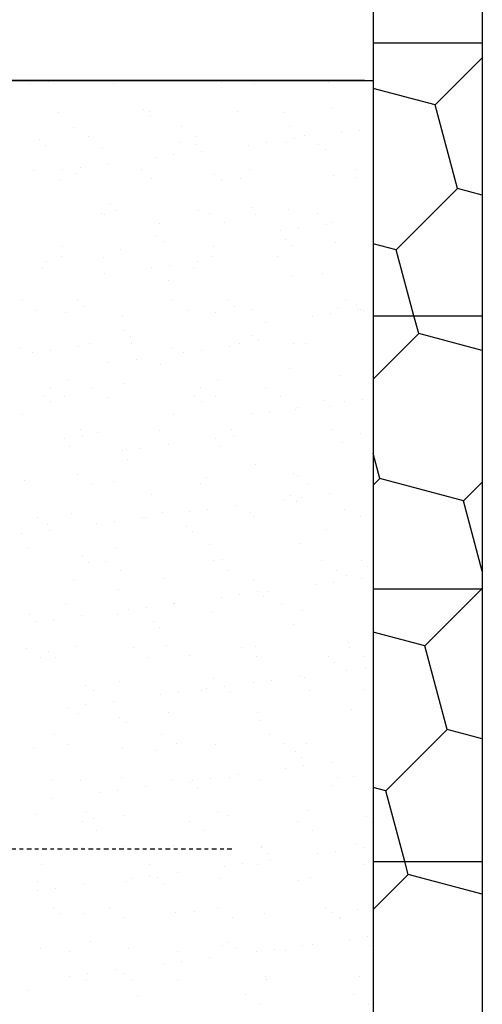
# Model space of a CAD drawing. Extents: x 10053 to 10263, y 5337 to 5664.
# Tile 12 of 14: x 10204 to 10217, y 5501 to 5529. Entities that reach past the tile are written whole.
import ezdxf

# ---------------------------------------------------------------- set-up
doc = ezdxf.new("R2010")
doc.units = 0
doc.header["$LTSCALE"] = 0.01
doc.linetypes.add('DASHDOT', pattern=[25.4, 12.7, -6.35, 0, -6.35])
for name, color, linetype in [('kreskowania', 254, 'CONTINUOUS'), ('NAPISY', 7, 'CONTINUOUS'), ('osie', 7, 'DASHDOT')]:
    doc.layers.add(name, color=color, linetype=linetype)
doc.layers.add('ŚCIANY', color=2, linetype='CONTINUOUS', lineweight=25)

msp = doc.modelspace()

# ---------------------------------------------------------------- linework, layer by layer
at = {"layer": 'kreskowania', "color": 7}
for p, q in [((10215.428, 5526.243), (10216.734, 5527.549)), ((10204.219, 5526.82), (10204.219, 5526.82)), ((10204.718, 5526.886), (10204.718, 5526.886)), ((10206.162, 5526.916), (10206.162, 5526.916)), ((10206.517, 5526.848), (10206.517, 5526.848)), ((10209.503, 5526.854), (10209.503, 5526.854)), ((10210.42, 5526.799), (10210.42, 5526.799)), ((10212.489, 5526.859), (10212.489, 5526.859)), ((10215.428, 5526.242), (10213.714, 5526.702)), ((10216.048, 5523.927), (10215.428, 5526.242)), ((10205.005, 5526.029), (10205.005, 5526.029)), ((10207.36, 5526.119), (10207.36, 5526.119)), ((10207.515, 5526.061), (10207.515, 5526.061)), ((10207.537, 5525.957), (10207.537, 5525.957)), ((10209.968, 5526.049), (10209.968, 5526.049)), ((10211.254, 5526.034), (10211.254, 5526.034)), ((10212.558, 5526.142), (10212.558, 5526.142)), ((10205.431, 5525.632), (10205.431, 5525.632)), ((10208.418, 5525.637), (10208.418, 5525.637)), ((10211.404, 5525.643), (10211.404, 5525.643)), ((10212.846, 5525.473), (10212.846, 5525.473)), ((10213.346, 5525.539), (10213.346, 5525.539)), ((10204.478, 5525.278), (10204.478, 5525.278)), ((10205.836, 5525.374), (10205.836, 5525.374)), ((10208.371, 5525.193), (10208.371, 5525.193)), ((10208.812, 5525.162), (10208.812, 5525.162)), ((10208.822, 5525.38), (10208.822, 5525.38)), ((10210.265, 5525.133), (10210.265, 5525.133)), ((10210.764, 5525.199), (10210.764, 5525.199)), ((10211.322, 5525.194), (10211.322, 5525.194)), ((10211.544, 5525.302), (10211.544, 5525.302)), ((10211.808, 5525.385), (10211.808, 5525.385)), ((10212.208, 5525.16), (10212.208, 5525.16)), ((10204.654, 5525.116), (10204.654, 5525.116)), ((10206.222, 5525.069), (10206.222, 5525.069)), ((10208.183, 5524.859), (10208.183, 5524.859)), ((10208.963, 5524.962), (10208.963, 5524.962)), ((10212.385, 5524.998), (10212.385, 5524.998)), ((10206.382, 5524.622), (10206.382, 5524.622)), ((10207.684, 5524.794), (10207.684, 5524.794)), ((10204.305, 5524.442), (10204.305, 5524.442)), ((10205.103, 5524.454), (10205.103, 5524.454)), ((10205.489, 5524.351), (10205.489, 5524.351)), ((10205.602, 5524.52), (10205.602, 5524.52)), ((10207.292, 5524.447), (10207.292, 5524.447)), ((10209.326, 5524.318), (10209.326, 5524.318)), ((10210.278, 5524.452), (10210.278, 5524.452)), ((10213.264, 5524.458), (10213.264, 5524.458)), ((10205.066, 5524.181), (10205.066, 5524.181)), ((10207.576, 5524.213), (10207.576, 5524.213)), ((10209.502, 5524.156), (10209.502, 5524.156)), ((10210.029, 5524.201), (10210.029, 5524.201)), ((10212.619, 5524.295), (10212.619, 5524.295)), ((10213.219, 5524.233), (10213.219, 5524.233)), ((10214.353, 5522.232), (10216.048, 5523.927)), ((10216.734, 5523.743), (10216.048, 5523.927)), ((10206.206, 5523.231), (10206.206, 5523.231)), ((10206.282, 5523.221), (10206.282, 5523.221)), ((10206.443, 5523.477), (10206.443, 5523.477)), ((10206.62, 5523.315), (10206.62, 5523.315)), ((10208.872, 5523.314), (10208.872, 5523.314)), ((10209.192, 5523.236), (10209.192, 5523.236)), ((10210.337, 5523.392), (10210.337, 5523.392)), ((10210.452, 5523.221), (10210.452, 5523.221)), ((10211.382, 5523.346), (10211.382, 5523.346)), ((10212.178, 5523.242), (10212.178, 5523.242)), ((10207.794, 5522.968), (10207.794, 5522.968)), ((10209.596, 5522.979), (10209.596, 5522.979)), ((10212.583, 5522.984), (10212.583, 5522.984)), ((10211.149, 5522.767), (10211.149, 5522.767)), ((10211.648, 5522.833), (10211.648, 5522.833)), ((10212.428, 5522.935), (10212.428, 5522.935)), ((10207.73, 5522.635), (10207.73, 5522.635)), ((10207.907, 5522.473), (10207.907, 5522.473)), ((10211.291, 5522.517), (10211.291, 5522.517)), ((10212.679, 5522.447), (10212.679, 5522.447)), ((10214.353, 5522.232), (10213.714, 5522.403)), ((10205.126, 5522.334), (10205.126, 5522.334)), ((10206.706, 5522.24), (10206.706, 5522.24)), ((10209.296, 5522.334), (10209.296, 5522.334)), ((10211.468, 5522.355), (10211.468, 5522.355)), ((10214.842, 5520.408), (10214.353, 5522.232)), ((10204.685, 5521.916), (10204.685, 5521.916)), ((10205.08, 5522.04), (10205.08, 5522.04)), ((10206.263, 5522.035), (10206.263, 5522.035)), ((10208.854, 5521.916), (10208.854, 5521.916)), ((10209.249, 5522.04), (10209.249, 5522.04)), ((10211.052, 5522.051), (10211.052, 5522.051)), ((10204.571, 5521.709), (10204.571, 5521.709)), ((10207.575, 5521.748), (10207.575, 5521.748)), ((10208.075, 5521.813), (10208.075, 5521.813)), ((10208.741, 5521.709), (10208.741, 5521.709)), ((10212.302, 5521.591), (10212.302, 5521.591)), ((10206.273, 5521.576), (10206.273, 5521.576)), ((10208.059, 5521.385), (10208.059, 5521.385)), ((10211.443, 5521.499), (10211.443, 5521.499)), ((10203.994, 5520.824), (10203.994, 5520.824)), ((10205.526, 5520.834), (10205.526, 5520.834)), ((10208.164, 5520.824), (10208.164, 5520.824)), ((10209.695, 5520.834), (10209.695, 5520.834)), ((10212.953, 5520.841), (10212.953, 5520.841)), ((10204.399, 5520.567), (10204.399, 5520.567)), ((10205.703, 5520.672), (10205.703, 5520.672)), ((10208.568, 5520.567), (10208.568, 5520.567)), ((10209.872, 5520.672), (10209.872, 5520.672)), ((10210.371, 5520.577), (10210.371, 5520.577)), ((10212.739, 5520.6), (10212.739, 5520.6)), ((10213.256, 5520.716), (10213.256, 5520.716)), ((10213.312, 5520.569), (10213.312, 5520.569)), ((10213.357, 5520.583), (10213.357, 5520.583)), ((10213.433, 5520.554), (10213.433, 5520.554)), ((10205.187, 5520.486), (10205.187, 5520.486)), ((10206.766, 5520.393), (10206.766, 5520.393)), ((10209.356, 5520.486), (10209.356, 5520.486)), ((10210.731, 5520.229), (10210.731, 5520.229)), ((10212.033, 5520.401), (10212.033, 5520.401)), ((10212.533, 5520.466), (10212.533, 5520.466)), ((10214.973, 5519.916), (10214.842, 5520.408)), ((10206.813, 5519.992), (10206.813, 5519.992)), ((10206.99, 5519.831), (10206.99, 5519.831)), ((10210.374, 5519.875), (10210.374, 5519.875)), ((10210.551, 5519.713), (10210.551, 5519.713)), ((10213.714, 5518.657), (10214.974, 5519.916)), ((10216.734, 5519.444), (10214.974, 5519.916)), ((10203.95, 5519.537), (10203.95, 5519.537)), ((10204.789, 5519.447), (10204.789, 5519.447)), ((10205.569, 5519.55), (10205.569, 5519.55)), ((10205.854, 5519.639), (10205.854, 5519.639)), ((10207.038, 5519.634), (10207.038, 5519.634)), ((10208.12, 5519.537), (10208.12, 5519.537)), ((10208.959, 5519.447), (10208.959, 5519.447)), ((10209.738, 5519.55), (10209.738, 5519.55)), ((10210.024, 5519.639), (10210.024, 5519.639)), ((10211.503, 5519.651), (10211.503, 5519.651)), ((10211.827, 5519.65), (10211.827, 5519.65)), ((10204.29, 5519.381), (10204.29, 5519.381)), ((10207.157, 5519.21), (10207.157, 5519.21)), ((10208.46, 5519.381), (10208.46, 5519.381)), ((10206.378, 5519.107), (10206.378, 5519.107)), ((10207.824, 5519.066), (10207.824, 5519.066)), ((10211.385, 5518.948), (10211.385, 5518.948)), ((10205.247, 5518.638), (10205.247, 5518.638)), ((10209.416, 5518.638), (10209.416, 5518.638)), ((10212.8, 5518.752), (10212.8, 5518.752)), ((10204.769, 5518.423), (10204.769, 5518.423)), ((10205.952, 5518.418), (10205.952, 5518.418)), ((10206.827, 5518.545), (10206.827, 5518.545)), ((10208.938, 5518.423), (10208.938, 5518.423)), ((10210.741, 5518.434), (10210.741, 5518.434)), ((10204.609, 5518.192), (10204.609, 5518.192)), ((10205.173, 5518.165), (10205.173, 5518.165)), ((10206.356, 5518.16), (10206.356, 5518.16)), ((10208.778, 5518.192), (10208.778, 5518.192)), ((10209.342, 5518.165), (10209.342, 5518.165)), ((10211.145, 5518.176), (10211.145, 5518.176)), ((10212.339, 5518.074), (10212.339, 5518.074)), ((10213.417, 5518.1), (10213.417, 5518.1)), ((10204.785, 5518.03), (10204.785, 5518.03)), ((10208.955, 5518.03), (10208.955, 5518.03)), ((10211.564, 5517.803), (10211.564, 5517.803)), ((10211.615, 5517.863), (10211.615, 5517.863)), ((10212.516, 5517.912), (10212.516, 5517.912)), ((10212.918, 5518.034), (10212.918, 5518.034)), ((10204.011, 5517.69), (10204.011, 5517.69)), ((10208.18, 5517.69), (10208.18, 5517.69)), ((10210.336, 5517.695), (10210.336, 5517.695)), ((10210.836, 5517.76), (10210.836, 5517.76)), ((10205.62, 5517.265), (10205.62, 5517.265)), ((10207.812, 5517.233), (10207.812, 5517.233)), ((10209.789, 5517.265), (10209.789, 5517.265)), ((10212.601, 5517.249), (10212.601, 5517.249)), ((10205.174, 5517.015), (10205.174, 5517.015)), ((10205.673, 5517.081), (10205.673, 5517.081)), ((10206.072, 5517.188), (10206.072, 5517.188)), ((10209.344, 5517.015), (10209.344, 5517.015)), ((10209.843, 5517.081), (10209.843, 5517.081)), ((10213.35, 5517.147), (10213.35, 5517.147)), ((10205.307, 5516.791), (10205.307, 5516.791)), ((10206.887, 5516.697), (10206.887, 5516.697)), ((10207.262, 5516.741), (10207.262, 5516.741)), ((10208.041, 5516.843), (10208.041, 5516.843)), ((10209.477, 5516.791), (10209.477, 5516.791)), ((10212.86, 5516.904), (10212.86, 5516.904)), ((10206.763, 5516.675), (10206.763, 5516.675)), ((10206.907, 5516.424), (10206.907, 5516.424)), ((10213.899, 5515.906), (10213.714, 5516.594)), ((10210.468, 5516.306), (10210.468, 5516.306)), ((10205.543, 5516.022), (10205.543, 5516.022)), ((10209.114, 5515.924), (10209.114, 5515.924)), ((10211.515, 5516.033), (10211.515, 5516.033)), ((10211.624, 5515.956), (10211.624, 5515.956)), ((10213.714, 5515.721), (10213.899, 5515.906)), ((10216.215, 5515.285), (10213.899, 5515.906)), ((10204.071, 5515.842), (10204.071, 5515.842)), ((10205.947, 5515.764), (10205.947, 5515.764)), ((10206.524, 5515.83), (10206.524, 5515.83)), ((10208.934, 5515.77), (10208.934, 5515.77)), ((10211.92, 5515.775), (10211.92, 5515.775)), ((10216.214, 5515.285), (10216.734, 5515.805)), ((10207.585, 5515.464), (10207.585, 5515.464)), ((10211.221, 5515.328), (10211.221, 5515.328)), ((10211.422, 5515.431), (10211.422, 5515.431)), ((10211.72, 5515.394), (10211.72, 5515.394)), ((10212.499, 5515.497), (10212.499, 5515.497)), ((10209.139, 5515.054), (10209.139, 5515.054)), ((10209.918, 5515.157), (10209.918, 5515.157)), ((10211.599, 5515.269), (10211.599, 5515.269)), ((10212.921, 5515.057), (10212.921, 5515.057)), ((10216.734, 5513.344), (10216.214, 5515.285)), ((10204.417, 5514.831), (10204.417, 5514.831)), ((10205.368, 5514.943), (10205.368, 5514.943)), ((10207.337, 5514.817), (10207.337, 5514.817)), ((10207.403, 5514.837), (10207.403, 5514.837)), ((10207.878, 5514.975), (10207.878, 5514.975)), ((10208.639, 5514.988), (10208.639, 5514.988)), ((10210.331, 5514.963), (10210.331, 5514.963)), ((10210.389, 5514.842), (10210.389, 5514.842)), ((10213.375, 5514.848), (10213.375, 5514.848)), ((10204.702, 5514.623), (10204.702, 5514.623)), ((10206.058, 5514.649), (10206.058, 5514.649)), ((10206.557, 5514.714), (10206.557, 5514.714)), ((10208.539, 5514.59), (10208.539, 5514.59)), ((10212.433, 5514.505), (10212.433, 5514.505)), ((10203.976, 5514.375), (10203.976, 5514.375)), ((10204.756, 5514.477), (10204.756, 5514.477)), ((10208.716, 5514.428), (10208.716, 5514.428)), ((10204.132, 5513.994), (10204.132, 5513.994)), ((10206.584, 5513.983), (10206.584, 5513.983)), ((10209.174, 5514.076), (10209.174, 5514.076)), ((10211.684, 5514.108), (10211.684, 5514.108)), ((10205.657, 5513.748), (10205.657, 5513.748)), ((10205.834, 5513.586), (10205.834, 5513.586)), ((10206.317, 5513.621), (10206.317, 5513.621)), ((10209.304, 5513.626), (10209.304, 5513.626)), ((10209.55, 5513.663), (10209.55, 5513.663)), ((10212.29, 5513.632), (10212.29, 5513.632)), ((10213.387, 5513.63), (10213.387, 5513.63)), ((10213.564, 5513.468), (10213.564, 5513.468)), ((10206.722, 5513.363), (10206.722, 5513.363)), ((10209.708, 5513.369), (10209.708, 5513.369)), ((10212.694, 5513.374), (10212.694, 5513.374)), ((10212.981, 5513.209), (10212.981, 5513.209)), ((10205.428, 5513.095), (10205.428, 5513.095)), ((10207.938, 5513.127), (10207.938, 5513.127)), ((10210.391, 5513.116), (10210.391, 5513.116)), ((10212.105, 5512.962), (10212.105, 5512.962)), ((10212.604, 5513.028), (10212.604, 5513.028)), ((10213.383, 5513.13), (10213.383, 5513.13)), ((10216.722, 5512.857), (10216.734, 5512.869)), ((10206.668, 5512.822), (10206.668, 5512.822)), ((10209.523, 5512.622), (10209.523, 5512.622)), ((10210.023, 5512.688), (10210.023, 5512.688)), ((10210.505, 5512.789), (10210.505, 5512.789)), ((10210.682, 5512.627), (10210.682, 5512.627)), ((10210.802, 5512.79), (10210.802, 5512.79)), ((10215.14, 5511.275), (10216.722, 5512.857)), ((10205.191, 5512.43), (10205.191, 5512.43)), ((10207.441, 5512.348), (10207.441, 5512.348)), ((10208.178, 5512.436), (10208.178, 5512.436)), ((10208.221, 5512.451), (10208.221, 5512.451)), ((10211.164, 5512.441), (10211.164, 5512.441)), ((10204.192, 5512.147), (10204.192, 5512.147)), ((10205.64, 5512.111), (10205.64, 5512.111)), ((10206.645, 5512.135), (10206.645, 5512.135)), ((10206.942, 5512.282), (10206.942, 5512.282)), ((10209.235, 5512.228), (10209.235, 5512.228)), ((10211.745, 5512.26), (10211.745, 5512.26)), ((10204.361, 5511.942), (10204.361, 5511.942)), ((10204.86, 5512.008), (10204.86, 5512.008)), ((10207.622, 5511.947), (10207.622, 5511.947)), ((10207.799, 5511.785), (10207.799, 5511.785)), ((10211.516, 5511.862), (10211.516, 5511.862)), ((10215.14, 5511.274), (10213.714, 5511.656)), ((10205.489, 5511.248), (10205.489, 5511.248)), ((10207.999, 5511.28), (10207.999, 5511.28)), ((10210.452, 5511.268), (10210.452, 5511.268)), ((10213.041, 5511.361), (10213.041, 5511.361)), ((10213.064, 5511.23), (10213.064, 5511.23)), ((10215.76, 5508.959), (10215.14, 5511.274)), ((10204.106, 5511.214), (10204.106, 5511.214)), ((10204.51, 5510.956), (10204.51, 5510.956)), ((10204.74, 5511.105), (10204.74, 5511.105)), ((10207.092, 5511.22), (10207.092, 5511.22)), ((10207.496, 5510.962), (10207.496, 5510.962)), ((10208.633, 5511.021), (10208.633, 5511.021)), ((10210.078, 5511.225), (10210.078, 5511.225)), ((10210.482, 5510.967), (10210.482, 5510.967)), ((10212.47, 5510.988), (10212.47, 5510.988)), ((10213.469, 5510.973), (10213.469, 5510.973)), ((10204.916, 5510.943), (10204.916, 5510.943)), ((10212.647, 5510.826), (10212.647, 5510.826)), ((10211.686, 5510.424), (10211.686, 5510.424)), ((10211.805, 5510.413), (10211.805, 5510.413)), ((10212.989, 5510.596), (10212.989, 5510.596)), ((10213.488, 5510.661), (10213.488, 5510.661)), ((10205.751, 5510.179), (10205.751, 5510.179)), ((10206.705, 5510.287), (10206.705, 5510.287)), ((10209.295, 5510.381), (10209.295, 5510.381)), ((10209.588, 5510.146), (10209.588, 5510.146)), ((10210.408, 5510.256), (10210.408, 5510.256)), ((10210.907, 5510.321), (10210.907, 5510.321)), ((10205.966, 5510.029), (10205.966, 5510.029)), ((10207.826, 5509.916), (10207.826, 5509.916)), ((10208.326, 5509.982), (10208.326, 5509.982)), ((10208.952, 5510.035), (10208.952, 5510.035)), ((10209.105, 5510.084), (10209.105, 5510.084)), ((10209.764, 5509.984), (10209.764, 5509.984)), ((10211.938, 5510.04), (10211.938, 5510.04)), ((10213.481, 5510.061), (10213.481, 5510.061)), ((10205.744, 5509.642), (10205.744, 5509.642)), ((10206.524, 5509.744), (10206.524, 5509.744)), ((10205.245, 5509.576), (10205.245, 5509.576)), ((10205.549, 5509.4), (10205.549, 5509.4)), ((10208.059, 5509.432), (10208.059, 5509.432)), ((10210.512, 5509.42), (10210.512, 5509.42)), ((10213.102, 5509.514), (10213.102, 5509.514)), ((10206.705, 5509.304), (10206.705, 5509.304)), ((10206.882, 5509.143), (10206.882, 5509.143)), ((10210.599, 5509.22), (10210.599, 5509.22)), ((10204.88, 5508.813), (10204.88, 5508.813)), ((10207.866, 5508.818), (10207.866, 5508.818)), ((10210.852, 5508.824), (10210.852, 5508.824)), ((10214.065, 5507.264), (10215.76, 5508.959)), ((10216.734, 5508.698), (10215.76, 5508.959)), ((10205.285, 5508.555), (10205.285, 5508.555)), ((10208.271, 5508.561), (10208.271, 5508.561)), ((10209.356, 5508.533), (10209.356, 5508.533)), ((10211.257, 5508.566), (10211.257, 5508.566)), ((10211.866, 5508.565), (10211.866, 5508.565)), ((10204.313, 5508.452), (10204.313, 5508.452)), ((10206.766, 5508.44), (10206.766, 5508.44)), ((10207.716, 5508.378), (10207.716, 5508.378)), ((10211.553, 5508.345), (10211.553, 5508.345)), ((10211.73, 5508.183), (10211.73, 5508.183)), ((10212.57, 5508.058), (10212.57, 5508.058)), ((10209.989, 5507.718), (10209.989, 5507.718)), ((10211.292, 5507.889), (10211.292, 5507.889)), ((10211.791, 5507.955), (10211.791, 5507.955)), ((10204.833, 5507.537), (10204.833, 5507.537)), ((10205.609, 5507.553), (10205.609, 5507.553)), ((10206.74, 5507.628), (10206.74, 5507.628)), ((10208.119, 5507.585), (10208.119, 5507.585)), ((10208.67, 5507.504), (10208.67, 5507.504)), ((10208.711, 5507.55), (10208.711, 5507.55)), ((10209.21, 5507.615), (10209.21, 5507.615)), ((10209.726, 5507.633), (10209.726, 5507.633)), ((10210.572, 5507.573), (10210.572, 5507.573)), ((10212.564, 5507.419), (10212.564, 5507.419)), ((10212.713, 5507.639), (10212.713, 5507.639)), ((10213.162, 5507.666), (10213.162, 5507.666)), ((10206.129, 5507.21), (10206.129, 5507.21)), ((10206.629, 5507.275), (10206.629, 5507.275)), ((10207.408, 5507.378), (10207.408, 5507.378)), ((10208.847, 5507.342), (10208.847, 5507.342)), ((10214.065, 5507.264), (10213.714, 5507.358)), ((10214.589, 5505.307), (10214.065, 5507.264)), ((10204.827, 5507.038), (10204.827, 5507.038)), ((10204.373, 5506.604), (10204.373, 5506.604)), ((10205.788, 5506.662), (10205.788, 5506.662)), ((10209.416, 5506.686), (10209.416, 5506.686)), ((10211.926, 5506.718), (10211.926, 5506.718)), ((10205.655, 5506.412), (10205.655, 5506.412)), ((10205.965, 5506.5), (10205.965, 5506.5)), ((10206.826, 5506.592), (10206.826, 5506.592)), ((10208.641, 5506.417), (10208.641, 5506.417)), ((10209.681, 5506.577), (10209.681, 5506.577)), ((10211.627, 5506.423), (10211.627, 5506.423)), ((10213.518, 5506.544), (10213.518, 5506.544)), ((10213.695, 5506.382), (10213.695, 5506.382)), ((10206.059, 5506.154), (10206.059, 5506.154)), ((10209.045, 5506.16), (10209.045, 5506.16)), ((10212.031, 5506.165), (10212.031, 5506.165)), ((10213.223, 5505.818), (10213.223, 5505.818)), ((10205.67, 5505.705), (10205.67, 5505.705)), ((10206.799, 5505.736), (10206.799, 5505.736)), ((10208.18, 5505.737), (10208.18, 5505.737)), ((10210.633, 5505.725), (10210.633, 5505.725)), ((10210.636, 5505.703), (10210.636, 5505.703)), ((10210.813, 5505.541), (10210.813, 5505.541)), ((10212.176, 5505.523), (10212.176, 5505.523)), ((10212.675, 5505.589), (10212.675, 5505.589)), ((10213.454, 5505.691), (10213.454, 5505.691)), ((10210.094, 5505.249), (10210.094, 5505.249)), ((10210.873, 5505.352), (10210.873, 5505.352)), ((10213.487, 5505.238), (10213.487, 5505.238)), ((10214.685, 5504.948), (10214.589, 5505.307)), ((10204.529, 5505.221), (10204.529, 5505.221)), ((10207.515, 5505.227), (10207.515, 5505.227)), ((10208.292, 5505.012), (10208.292, 5505.012)), ((10209.595, 5505.183), (10209.595, 5505.183)), ((10210.501, 5505.232), (10210.501, 5505.232)), ((10204.434, 5504.756), (10204.434, 5504.756)), ((10206.887, 5504.745), (10206.887, 5504.745)), ((10207.014, 5504.843), (10207.014, 5504.843)), ((10207.513, 5504.909), (10207.513, 5504.909)), ((10207.753, 5504.861), (10207.753, 5504.861)), ((10207.93, 5504.699), (10207.93, 5504.699)), ((10209.476, 5504.838), (10209.476, 5504.838)), ((10211.647, 5504.776), (10211.647, 5504.776)), ((10211.986, 5504.87), (10211.986, 5504.87)), ((10213.714, 5503.977), (10214.686, 5504.948)), ((10216.734, 5504.399), (10214.686, 5504.948)), ((10204.432, 5504.504), (10204.432, 5504.504)), ((10204.931, 5504.569), (10204.931, 5504.569)), ((10205.711, 5504.672), (10205.711, 5504.672)), ((10204.871, 5504.019), (10204.871, 5504.019)), ((10206.429, 5504.011), (10206.429, 5504.011)), ((10208.24, 5503.889), (10208.24, 5503.889)), ((10208.764, 5503.935), (10208.764, 5503.935)), ((10209.415, 5504.016), (10209.415, 5504.016)), ((10210.693, 5503.878), (10210.693, 5503.878)), ((10212.401, 5504.021), (10212.401, 5504.021)), ((10212.601, 5503.902), (10212.601, 5503.902)), ((10213.283, 5503.971), (10213.283, 5503.971)), ((10205.047, 5503.857), (10205.047, 5503.857)), ((10205.73, 5503.857), (10205.73, 5503.857)), ((10206.833, 5503.753), (10206.833, 5503.753)), ((10209.82, 5503.758), (10209.82, 5503.758)), ((10212.778, 5503.74), (10212.778, 5503.74)), ((10212.806, 5503.764), (10212.806, 5503.764)), ((10205.882, 5503.093), (10205.882, 5503.093)), ((10209.719, 5503.06), (10209.719, 5503.06)), ((10213.06, 5503.157), (10213.06, 5503.157)), ((10213.559, 5503.222), (10213.559, 5503.222)), ((10204.494, 5502.909), (10204.494, 5502.909)), ((10205.303, 5502.82), (10205.303, 5502.82)), ((10206.947, 5502.897), (10206.947, 5502.897)), ((10208.289, 5502.826), (10208.289, 5502.826)), ((10209.537, 5502.99), (10209.537, 5502.99)), ((10209.895, 5502.898), (10209.895, 5502.898)), ((10210.479, 5502.817), (10210.479, 5502.817)), ((10210.978, 5502.883), (10210.978, 5502.883)), ((10211.275, 5502.831), (10211.275, 5502.831)), ((10211.757, 5502.985), (10211.757, 5502.985)), ((10212.047, 5503.022), (10212.047, 5503.022)), ((10213.612, 5502.975), (10213.612, 5502.975)), ((10208.397, 5502.543), (10208.397, 5502.543)), ((10209.176, 5502.645), (10209.176, 5502.645)), ((10206.595, 5502.306), (10206.595, 5502.306)), ((10207.898, 5502.477), (10207.898, 5502.477)), ((10205.316, 5502.137), (10205.316, 5502.137)), ((10205.791, 5502.01), (10205.791, 5502.01)), ((10205.816, 5502.203), (10205.816, 5502.203)), ((10206.836, 5502.218), (10206.836, 5502.218)), ((10207.013, 5502.056), (10207.013, 5502.056)), ((10208.301, 5502.042), (10208.301, 5502.042)), ((10210.73, 5502.134), (10210.73, 5502.134)), ((10210.754, 5502.03), (10210.754, 5502.03)), ((10213.343, 5502.123), (10213.343, 5502.123)), ((10204.138, 5501.75), (10204.138, 5501.75)), ((10207.203, 5501.609), (10207.203, 5501.609)), ((10210.19, 5501.615), (10210.19, 5501.615)), ((10213.176, 5501.62), (10213.176, 5501.62)), ((10210.594, 5501.357), (10210.594, 5501.357)), ((10213.58, 5501.363), (10213.58, 5501.363))]:
    msp.add_line(p, q, dxfattribs=at)
at = {"layer": 'NAPISY', "color": 7}
msp.add_line((10213.478, 5526.919), (10193.758, 5526.919), dxfattribs=at)
at = {"layer": 'osie', "color": 7}
msp.add_line((10185.764, 5505.662), (10209.855, 5505.662), dxfattribs=at)
at = {"layer": 'ŚCIANY', "color": 7}
for p, q in [((10213.714, 5573.26), (10213.714, 5475.105)), ((10216.734, 5573.26), (10216.734, 5475.105)), ((10213.714, 5527.958), (10216.734, 5527.958)), ((10183.104, 5526.919), (10213.714, 5526.919)), ((10213.714, 5520.408), (10216.734, 5520.408)), ((10213.714, 5512.857), (10216.734, 5512.857)), ((10213.714, 5505.307), (10216.734, 5505.307))]:
    msp.add_line(p, q, dxfattribs=at)

doc.saveas('drawing.dxf')
